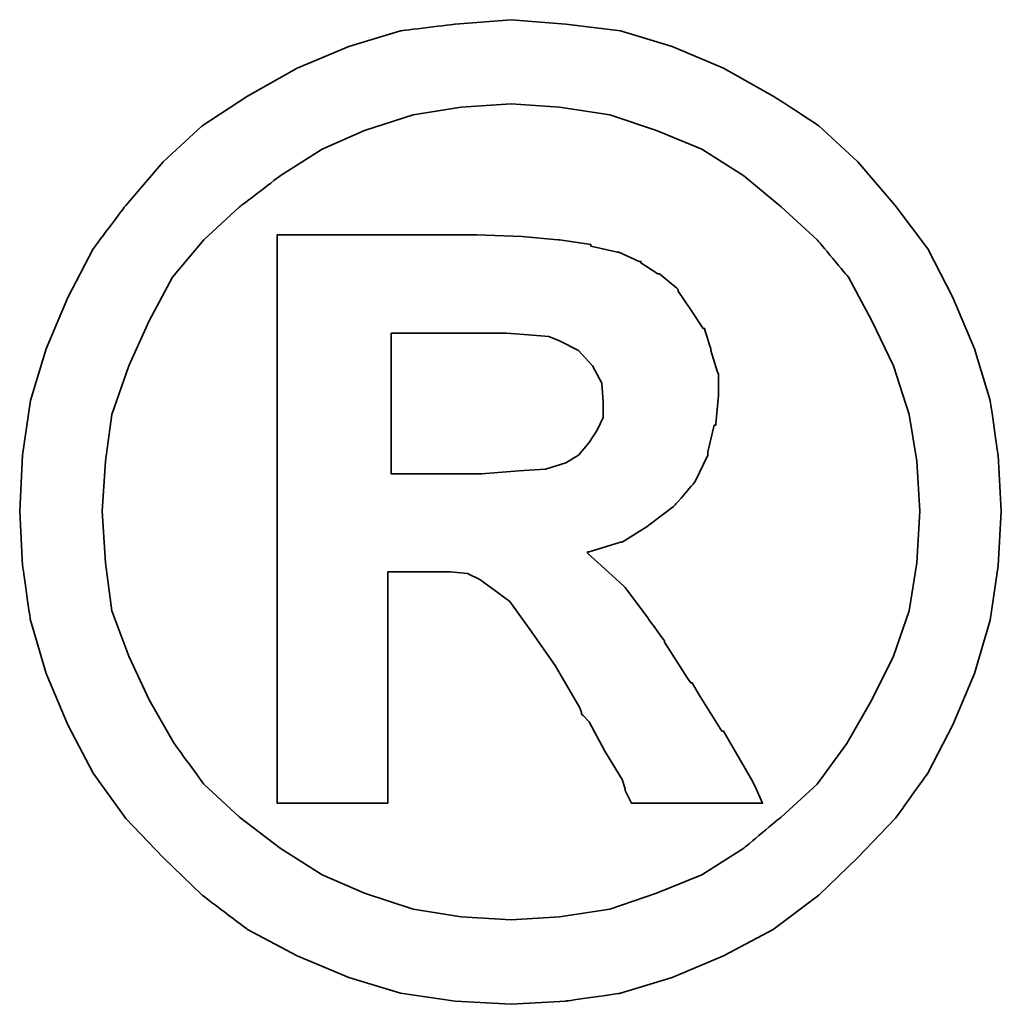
# Model space of a CAD drawing. Header units: millimetres. Extents: x 30 to 793, y 215 to 510.
# Tile 46 of 48: x 683.07 to 686.75, y 310.07 to 313.77. Entities that reach past the tile are written whole.
import ezdxf

# ---------------------------------------------------------------- set-up
doc = ezdxf.new("R2010")
doc.units = ezdxf.units.MM
doc.layers.add('DIM', color=4, linetype='CONTINUOUS')
doc.layers.add('layer 1', color=7, linetype='CONTINUOUS')

# ---------------------------------------------------------------- blocks, each defined once
blk = doc.blocks.new('TBI MOTION logo(完整正式版)')
at = {"layer": 'layer 1', "color": 22, "lineweight": 35}
for points, knots in [([(81.20634, 4.98624), (81.20634, 4.98624), (81.18649, 5.32862), (81.18649, 5.32862), (81.18649, 5.32862), (81.18649, 5.32862), (81.13886, 5.66206), (81.13886, 5.66206), (81.13886, 5.66206), (81.13886, 5.66206), (81.04359, 5.97764), (81.04359, 5.97764), (81.04359, 5.97764), (81.04359, 5.97764), (80.91061, 6.29124), (80.91061, 6.29124), (80.91061, 6.29124), (80.91061, 6.29124), (80.75778, 6.58697), (80.75778, 6.58697), (80.75778, 6.58697), (80.75778, 6.58697), (80.5593, 6.85294), (80.5593, 6.85294), (80.5593, 6.85294), (80.5593, 6.85294), (80.33105, 7.1189), (80.33105, 7.1189), (80.33105, 7.1189), (80.33105, 7.1189), (80.09287, 7.33921), (80.09287, 7.33921), (80.09287, 7.33921), (80.09287, 7.33921), (79.815, 7.51982), (79.815, 7.51982), (79.815, 7.51982), (79.815, 7.51982), (79.51133, 7.69051), (79.51133, 7.69051), (79.51133, 7.69051), (79.51133, 7.69051), (79.19773, 7.8235), (79.19773, 7.8235), (79.19773, 7.8235), (79.19773, 7.8235), (78.88215, 7.91877), (78.88215, 7.91877), (78.88215, 7.91877), (78.88215, 7.91877), (78.54871, 7.95846), (78.54871, 7.95846), (78.54871, 7.95846), (78.54871, 7.95846), (78.21526, 7.98625), (78.21526, 7.98625), (78.21526, 7.98625), (78.21526, 7.98625), (77.87388, 7.95846), (77.87388, 7.95846), (77.87388, 7.95846), (77.87388, 7.95846), (77.54044, 7.91877), (77.54044, 7.91877), (77.54044, 7.91877), (77.54044, 7.91877), (77.22485, 7.8235), (77.22485, 7.8235), (77.22485, 7.8235), (77.22485, 7.8235), (76.91027, 7.69051), (76.91027, 7.69051), (76.91027, 7.69051), (76.91027, 7.69051), (76.6056, 7.51982), (76.6056, 7.51982), (76.6056, 7.51982), (76.6056, 7.51982), (76.32972, 7.33921), (76.32972, 7.33921), (76.32972, 7.33921), (76.32972, 7.33921), (76.09154, 7.1189), (76.09154, 7.1189), (76.09154, 7.1189), (76.09154, 7.1189), (75.86329, 6.85294), (75.86329, 6.85294), (75.86329, 6.85294), (75.86329, 6.85294), (75.66382, 6.58697), (75.66382, 6.58697), (75.66382, 6.58697), (75.66382, 6.58697), (75.51099, 6.29124), (75.51099, 6.29124), (75.51099, 6.29124), (75.51099, 6.29124), (75.37702, 5.97764), (75.37702, 5.97764), (75.37702, 5.97764), (75.37702, 5.97764), (75.28175, 5.66206), (75.28175, 5.66206), (75.28175, 5.66206), (75.28175, 5.66206), (75.23411, 5.32862), (75.23411, 5.32862), (75.23411, 5.32862), (75.23411, 5.32862), (75.21625, 4.98624), (75.21625, 4.98624), (75.21625, 4.98624), (75.21625, 4.98624), (75.23411, 4.6528), (75.23411, 4.6528), (75.23411, 4.6528), (75.23411, 4.6528), (75.28175, 4.32035), (75.28175, 4.32035), (75.28175, 4.32035), (75.28175, 4.32035), (75.37702, 3.99583), (75.37702, 3.99583), (75.37702, 3.99583), (75.37702, 3.99583), (75.51099, 3.68224), (75.51099, 3.68224), (75.51099, 3.68224), (75.51099, 3.68224), (75.66382, 3.38749), (75.66382, 3.38749), (75.66382, 3.38749), (75.66382, 3.38749), (75.86329, 3.10963), (75.86329, 3.10963), (75.86329, 3.10963), (75.86329, 3.10963), (76.09154, 2.87145), (76.09154, 2.87145), (76.09154, 2.87145), (76.09154, 2.87145), (76.32972, 2.6432), (76.32972, 2.6432), (76.32972, 2.6432), (76.32972, 2.6432), (76.6056, 2.43381), (76.6056, 2.43381), (76.6056, 2.43381), (76.6056, 2.43381), (76.91027, 2.27205), (76.91027, 2.27205), (76.91027, 2.27205), (76.91027, 2.27205), (77.22485, 2.13906), (77.22485, 2.13906), (77.22485, 2.13906), (77.22485, 2.13906), (77.54044, 2.0438), (77.54044, 2.0438), (77.54044, 2.0438), (77.54044, 2.0438), (77.87388, 1.99616), (77.87388, 1.99616), (77.87388, 1.99616), (77.87388, 1.99616), (78.21526, 1.97631), (78.21526, 1.97631), (78.21526, 1.97631), (78.21526, 1.97631), (78.54871, 1.99616), (78.54871, 1.99616), (78.54871, 1.99616), (78.54871, 1.99616), (78.88215, 2.0438), (78.88215, 2.0438), (78.88215, 2.0438), (78.88215, 2.0438), (79.19773, 2.13906), (79.19773, 2.13906), (79.19773, 2.13906), (79.19773, 2.13906), (79.51133, 2.27205), (79.51133, 2.27205), (79.51133, 2.27205), (79.51133, 2.27205), (79.815, 2.43381), (79.815, 2.43381), (79.815, 2.43381), (79.815, 2.43381), (80.09287, 2.6432), (80.09287, 2.6432), (80.09287, 2.6432), (80.09287, 2.6432), (80.33105, 2.87145), (80.33105, 2.87145), (80.33105, 2.87145), (80.33105, 2.87145), (80.5593, 3.10963), (80.5593, 3.10963), (80.5593, 3.10963), (80.5593, 3.10963), (80.75778, 3.38749), (80.75778, 3.38749), (80.75778, 3.38749), (80.75778, 3.38749), (80.91061, 3.68224), (80.91061, 3.68224), (80.91061, 3.68224), (80.91061, 3.68224), (81.04359, 3.99583), (81.04359, 3.99583), (81.04359, 3.99583), (81.04359, 3.99583), (81.13886, 4.32035), (81.13886, 4.32035), (81.13886, 4.32035), (81.13886, 4.32035), (81.18649, 4.6528), (81.18649, 4.6528), (81.18649, 4.6528), (81.18649, 4.6528), (81.20634, 4.98624), (81.20634, 4.98624)], [0, 0, 0, 0, 0.0178571, 0.0178571, 0.0178571, 0.0178572, 0.0357143, 0.0357143, 0.0357143, 0.0357143, 0.0535714, 0.0535714, 0.0535714, 0.0535714, 0.0714286, 0.0714286, 0.0714286, 0.0714286, 0.0892857, 0.0892857, 0.0892857, 0.0892857, 0.1071429, 0.1071429, 0.1071429, 0.1071429, 0.125, 0.125, 0.125, 0.125, 0.1428571, 0.1428571, 0.1428571, 0.1428572, 0.1607143, 0.1607143, 0.1607143, 0.1607143, 0.1785714, 0.1785714, 0.1785714, 0.1785714, 0.1964286, 0.1964286, 0.1964286, 0.1964286, 0.2142857, 0.2142857, 0.2142857, 0.2142857, 0.2321429, 0.2321429, 0.2321429, 0.2321429, 0.25, 0.25, 0.25, 0.25, 0.2678571, 0.2678571, 0.2678571, 0.2678572, 0.2857143, 0.2857143, 0.2857143, 0.2857143, 0.3035714, 0.3035714, 0.3035714, 0.3035714, 0.3214286, 0.3214286, 0.3214286, 0.3214286, 0.3392857, 0.3392857, 0.3392857, 0.3392857, 0.3571429, 0.3571429, 0.3571429, 0.3571429, 0.375, 0.375, 0.375, 0.375, 0.3928571, 0.3928571, 0.3928571, 0.3928572, 0.4107143, 0.4107143, 0.4107143, 0.4107143, 0.4285714, 0.4285714, 0.4285714, 0.4285714, 0.4464286, 0.4464286, 0.4464286, 0.4464286, 0.4642857, 0.4642857, 0.4642857, 0.4642857, 0.4821429, 0.4821429, 0.4821429, 0.4821429, 0.5, 0.5, 0.5, 0.5, 0.5178571, 0.5178571, 0.5178571, 0.5178572, 0.5357143, 0.5357143, 0.5357143, 0.5357143, 0.5535714, 0.5535714, 0.5535714, 0.5535714, 0.5714286, 0.5714286, 0.5714286, 0.5714286, 0.5892857, 0.5892857, 0.5892857, 0.5892857, 0.6071429, 0.6071429, 0.6071429, 0.6071429, 0.625, 0.625, 0.625, 0.625, 0.6428571, 0.6428571, 0.6428571, 0.6428572, 0.6607143, 0.6607143, 0.6607143, 0.6607143, 0.6785714, 0.6785714, 0.6785714, 0.6785714, 0.6964286, 0.6964286, 0.6964286, 0.6964286, 0.7142857, 0.7142857, 0.7142857, 0.7142857, 0.7321429, 0.7321429, 0.7321429, 0.7321429, 0.75, 0.75, 0.75, 0.75, 0.7678571, 0.7678571, 0.7678571, 0.7678572, 0.7857143, 0.7857143, 0.7857143, 0.7857143, 0.8035714, 0.8035714, 0.8035714, 0.8035714, 0.8214286, 0.8214286, 0.8214286, 0.8214286, 0.8392857, 0.8392857, 0.8392857, 0.8392857, 0.8571429, 0.8571429, 0.8571429, 0.8571429, 0.875, 0.875, 0.875, 0.875, 0.8928571, 0.8928571, 0.8928571, 0.8928572, 0.9107143, 0.9107143, 0.9107143, 0.9107143, 0.9285714, 0.9285714, 0.9285714, 0.9285714, 0.9464286, 0.9464286, 0.9464286, 0.9464286, 0.9642857, 0.9642857, 0.9642857, 0.9642857, 0.9821429, 0.9821429, 0.9821429, 0.9821429, 1, 1, 1, 1]), ([(80.71014, 4.98624), (80.71014, 4.98624), (80.69129, 5.29091), (80.69129, 5.29091), (80.69129, 5.29091), (80.69129, 5.29091), (80.64464, 5.57672), (80.64464, 5.57672), (80.64464, 5.57672), (80.64464, 5.57672), (80.54937, 5.87245), (80.54937, 5.87245), (80.54937, 5.87245), (80.54937, 5.87245), (80.41639, 6.14833), (80.41639, 6.14833), (80.41639, 6.14833), (80.41639, 6.14833), (80.27349, 6.41429), (80.27349, 6.41429), (80.27349, 6.41429), (80.27349, 6.41429), (80.08295, 6.64255), (80.08295, 6.64255), (80.08295, 6.64255), (80.08295, 6.64255), (79.86264, 6.84301), (79.86264, 6.84301), (79.86264, 6.84301), (79.86264, 6.84301), (79.63439, 7.03355), (79.63439, 7.03355), (79.63439, 7.03355), (79.63439, 7.03355), (79.37835, 7.1963), (79.37835, 7.1963), (79.37835, 7.1963), (79.37835, 7.1963), (79.10246, 7.30944), (79.10246, 7.30944), (79.10246, 7.30944), (79.10246, 7.30944), (78.81665, 7.40471), (78.81665, 7.40471), (78.81665, 7.40471), (78.81665, 7.40471), (78.511, 7.45234), (78.511, 7.45234), (78.511, 7.45234), (78.511, 7.45234), (78.21526, 7.47219), (78.21526, 7.47219), (78.21526, 7.47219), (78.21526, 7.47219), (77.9106, 7.45234), (77.9106, 7.45234), (77.9106, 7.45234), (77.9106, 7.45234), (77.61685, 7.40471), (77.61685, 7.40471), (77.61685, 7.40471), (77.61685, 7.40471), (77.32012, 7.30944), (77.32012, 7.30944), (77.32012, 7.30944), (77.32012, 7.30944), (77.06309, 7.1963), (77.06309, 7.1963), (77.06309, 7.1963), (77.06309, 7.1963), (76.80606, 7.03355), (76.80606, 7.03355), (76.80606, 7.03355), (76.80606, 7.03355), (76.55797, 6.84301), (76.55797, 6.84301), (76.55797, 6.84301), (76.55797, 6.84301), (76.34063, 6.64255), (76.34063, 6.64255), (76.34063, 6.64255), (76.34063, 6.64255), (76.1491, 6.41429), (76.1491, 6.41429), (76.1491, 6.41429), (76.1491, 6.41429), (76.0062, 6.14833), (76.0062, 6.14833), (76.0062, 6.14833), (76.0062, 6.14833), (75.88314, 5.87245), (75.88314, 5.87245), (75.88314, 5.87245), (75.88314, 5.87245), (75.77794, 5.57672), (75.77794, 5.57672), (75.77794, 5.57672), (75.77794, 5.57672), (75.73924, 5.29091), (75.73924, 5.29091), (75.73924, 5.29091), (75.73924, 5.29091), (75.72039, 4.98624), (75.72039, 4.98624), (75.72039, 4.98624), (75.72039, 4.98624), (75.73924, 4.67165), (75.73924, 4.67165), (75.73924, 4.67165), (75.73924, 4.67165), (75.77794, 4.37791), (75.77794, 4.37791), (75.77794, 4.37791), (75.77794, 4.37791), (75.88314, 4.10102), (75.88314, 4.10102), (75.88314, 4.10102), (75.88314, 4.10102), (76.0062, 3.83407), (76.0062, 3.83407), (76.0062, 3.83407), (76.0062, 3.83407), (76.15902, 3.56811), (76.15902, 3.56811), (76.15902, 3.56811), (76.15902, 3.56811), (76.34063, 3.32001), (76.34063, 3.32001), (76.34063, 3.32001), (76.34063, 3.32001), (76.55797, 3.11955), (76.55797, 3.11955), (76.55797, 3.11955), (76.55797, 3.11955), (76.80606, 2.92901), (76.80606, 2.92901), (76.80606, 2.92901), (76.80606, 2.92901), (77.06309, 2.76725), (77.06309, 2.76725), (77.06309, 2.76725), (77.06309, 2.76725), (77.32012, 2.65412), (77.32012, 2.65412), (77.32012, 2.65412), (77.32012, 2.65412), (77.61685, 2.55786), (77.61685, 2.55786), (77.61685, 2.55786), (77.61685, 2.55786), (77.9106, 2.51022), (77.9106, 2.51022), (77.9106, 2.51022), (77.9106, 2.51022), (78.21526, 2.49137), (78.21526, 2.49137), (78.21526, 2.49137), (78.21526, 2.49137), (78.511, 2.51022), (78.511, 2.51022), (78.511, 2.51022), (78.511, 2.51022), (78.81665, 2.55786), (78.81665, 2.55786), (78.81665, 2.55786), (78.81665, 2.55786), (79.10246, 2.65412), (79.10246, 2.65412), (79.10246, 2.65412), (79.10246, 2.65412), (79.37835, 2.76725), (79.37835, 2.76725), (79.37835, 2.76725), (79.37835, 2.76725), (79.63439, 2.92901), (79.63439, 2.92901), (79.63439, 2.92901), (79.63439, 2.92901), (79.86264, 3.11955), (79.86264, 3.11955), (79.86264, 3.11955), (79.86264, 3.11955), (80.08295, 3.32001), (80.08295, 3.32001), (80.08295, 3.32001), (80.08295, 3.32001), (80.26356, 3.56811), (80.26356, 3.56811), (80.26356, 3.56811), (80.26356, 3.56811), (80.41639, 3.83407), (80.41639, 3.83407), (80.41639, 3.83407), (80.41639, 3.83407), (80.54937, 4.10102), (80.54937, 4.10102), (80.54937, 4.10102), (80.54937, 4.10102), (80.64464, 4.37791), (80.64464, 4.37791), (80.64464, 4.37791), (80.64464, 4.37791), (80.69129, 4.67165), (80.69129, 4.67165), (80.69129, 4.67165), (80.69129, 4.67165), (80.71014, 4.98624), (80.71014, 4.98624)], [0, 0, 0, 0, 0.0192308, 0.0192308, 0.0192308, 0.0192308, 0.0384615, 0.0384615, 0.0384615, 0.0384615, 0.0576923, 0.0576923, 0.0576923, 0.0576923, 0.0769231, 0.0769231, 0.0769231, 0.0769231, 0.0961538, 0.0961538, 0.0961538, 0.0961539, 0.1153846, 0.1153846, 0.1153846, 0.1153846, 0.1346154, 0.1346154, 0.1346154, 0.1346154, 0.1538462, 0.1538462, 0.1538462, 0.1538462, 0.1730769, 0.1730769, 0.1730769, 0.1730769, 0.1923077, 0.1923077, 0.1923077, 0.1923077, 0.2115385, 0.2115385, 0.2115385, 0.2115385, 0.2307692, 0.2307692, 0.2307692, 0.2307692, 0.25, 0.25, 0.25, 0.25, 0.2692308, 0.2692308, 0.2692308, 0.2692308, 0.2884615, 0.2884615, 0.2884615, 0.2884615, 0.3076923, 0.3076923, 0.3076923, 0.3076923, 0.3269231, 0.3269231, 0.3269231, 0.3269231, 0.3461538, 0.3461538, 0.3461538, 0.3461539, 0.3653846, 0.3653846, 0.3653846, 0.3653846, 0.3846154, 0.3846154, 0.3846154, 0.3846154, 0.4038462, 0.4038462, 0.4038462, 0.4038462, 0.4230769, 0.4230769, 0.4230769, 0.4230769, 0.4423077, 0.4423077, 0.4423077, 0.4423077, 0.4615385, 0.4615385, 0.4615385, 0.4615385, 0.4807692, 0.4807692, 0.4807692, 0.4807692, 0.5, 0.5, 0.5, 0.5, 0.5192308, 0.5192308, 0.5192308, 0.5192308, 0.5384615, 0.5384615, 0.5384615, 0.5384615, 0.5576923, 0.5576923, 0.5576923, 0.5576923, 0.5769231, 0.5769231, 0.5769231, 0.5769231, 0.5961538, 0.5961538, 0.5961538, 0.5961539, 0.6153846, 0.6153846, 0.6153846, 0.6153846, 0.6346154, 0.6346154, 0.6346154, 0.6346154, 0.6538462, 0.6538462, 0.6538462, 0.6538462, 0.6730769, 0.6730769, 0.6730769, 0.6730769, 0.6923077, 0.6923077, 0.6923077, 0.6923077, 0.7115385, 0.7115385, 0.7115385, 0.7115385, 0.7307692, 0.7307692, 0.7307692, 0.7307692, 0.75, 0.75, 0.75, 0.75, 0.7692308, 0.7692308, 0.7692308, 0.7692308, 0.7884615, 0.7884615, 0.7884615, 0.7884615, 0.8076923, 0.8076923, 0.8076923, 0.8076923, 0.8269231, 0.8269231, 0.8269231, 0.8269231, 0.8461538, 0.8461538, 0.8461538, 0.8461539, 0.8653846, 0.8653846, 0.8653846, 0.8653846, 0.8846154, 0.8846154, 0.8846154, 0.8846154, 0.9038462, 0.9038462, 0.9038462, 0.9038462, 0.9230769, 0.9230769, 0.9230769, 0.9230769, 0.9423077, 0.9423077, 0.9423077, 0.9423077, 0.9615385, 0.9615385, 0.9615385, 0.9615385, 0.9807692, 0.9807692, 0.9807692, 0.9807692, 1, 1, 1, 1]), ([(76.78721, 3.2823), (76.78721, 3.2823), (76.78721, 3.32001), (76.78721, 3.32001), (76.78721, 3.32001), (76.78721, 3.32001), (76.78721, 3.42422), (76.78721, 3.42422), (76.78721, 3.42422), (76.78721, 3.42422), (76.78721, 3.59689), (76.78721, 3.59689), (76.78721, 3.59689), (76.78721, 3.59689), (76.78721, 3.80529), (76.78721, 3.80529), (76.78721, 3.80529), (76.78721, 3.80529), (76.78721, 4.0524), (76.78721, 4.0524), (76.78721, 4.0524), (76.78721, 4.0524), (76.78721, 4.32035), (76.78721, 4.32035), (76.78721, 4.32035), (76.78721, 4.32035), (76.78721, 4.92868), (76.78721, 4.92868), (76.78721, 4.92868), (76.78721, 4.92868), (76.78721, 5.53801), (76.78721, 5.53801), (76.78721, 5.53801), (76.78721, 5.53801), (76.78721, 5.82482), (76.78721, 5.82482), (76.78721, 5.82482), (76.78721, 5.82482), (76.78721, 6.07291), (76.78721, 6.07291), (76.78721, 6.07291), (76.78721, 6.07291), (76.78721, 6.30017), (76.78721, 6.30017), (76.78721, 6.30017), (76.78721, 6.30017), (76.78721, 6.45399), (76.78721, 6.45399), (76.78721, 6.45399), (76.78721, 6.45399), (76.78721, 6.5572), (76.78721, 6.5572), (76.78721, 6.5572), (76.78721, 6.5572), (76.78721, 6.59689), (76.78721, 6.59689), (76.78721, 6.59689), (76.78721, 6.59689), (76.78721, 6.67232), (76.78721, 6.67232), (76.78721, 6.67232), (76.78721, 6.67232), (76.8537, 6.67232), (76.8537, 6.67232), (76.8537, 6.67232), (76.8537, 6.67232), (76.87355, 6.67232), (76.87355, 6.67232), (76.87355, 6.67232), (76.87355, 6.67232), (76.91027, 6.67232), (76.91027, 6.67232), (76.91027, 6.67232), (76.91027, 6.67232), (77.04424, 6.67232), (77.04424, 6.67232), (77.04424, 6.67232), (77.04424, 6.67232), (77.22485, 6.67232), (77.22485, 6.67232), (77.22485, 6.67232), (77.22485, 6.67232), (77.43524, 6.67232), (77.43524, 6.67232), (77.43524, 6.67232), (77.43524, 6.67232), (77.65357, 6.67232), (77.65357, 6.67232), (77.65357, 6.67232), (77.65357, 6.67232), (77.82625, 6.67232), (77.82625, 6.67232), (77.82625, 6.67232), (77.82625, 6.67232), (77.94037, 6.67232), (77.94037, 6.67232), (77.94037, 6.67232), (77.94037, 6.67232), (77.97709, 6.67232), (77.97709, 6.67232), (77.97709, 6.67232), (77.97709, 6.67232), (77.99694, 6.67232), (77.99694, 6.67232), (77.99694, 6.67232), (77.99694, 6.67232), (78.00686, 6.67232), (78.00686, 6.67232), (78.00686, 6.67232), (78.00686, 6.67232), (78.28275, 6.6624), (78.28275, 6.6624), (78.28275, 6.6624), (78.28275, 6.6624), (78.50107, 6.64255), (78.50107, 6.64255), (78.50107, 6.64255), (78.50107, 6.64255), (78.511, 6.64255), (78.511, 6.64255), (78.511, 6.64255), (78.511, 6.64255), (78.70154, 6.61476), (78.70154, 6.61476), (78.70154, 6.61476), (78.70154, 6.61476), (78.70154, 6.60483), (78.70154, 6.60483), (78.70154, 6.60483), (78.70154, 6.60483), (78.86429, 6.56713), (78.86429, 6.56713), (78.86429, 6.56713), (78.86429, 6.56713), (78.87223, 6.56713), (78.87223, 6.56713), (78.87223, 6.56713), (78.87223, 6.56713), (78.99727, 6.51056), (78.99727, 6.51056), (78.99727, 6.51056), (78.99727, 6.51056), (79.00719, 6.51056), (79.00719, 6.51056), (79.00719, 6.51056), (79.00719, 6.51056), (79.00719, 6.50162), (79.00719, 6.50162), (79.00719, 6.50162), (79.00719, 6.50162), (79.1104, 6.43415), (79.1104, 6.43415), (79.1104, 6.43415), (79.1104, 6.43415), (79.12132, 6.43415), (79.12132, 6.43415), (79.12132, 6.43415), (79.12132, 6.43415), (79.22552, 6.34781), (79.22552, 6.34781), (79.22552, 6.34781), (79.22552, 6.34781), (79.23544, 6.33888), (79.23544, 6.33888), (79.23544, 6.33888), (79.23544, 6.33888), (79.23544, 6.32895), (79.23544, 6.32895), (79.23544, 6.32895), (79.23544, 6.32895), (79.31087, 6.21483), (79.31087, 6.21483), (79.31087, 6.21483), (79.31087, 6.21483), (79.38629, 6.1007), (79.38629, 6.1007), (79.38629, 6.1007), (79.38629, 6.1007), (79.3972, 6.1007), (79.3972, 6.1007), (79.3972, 6.1007), (79.3972, 6.1007), (79.3972, 6.09078), (79.3972, 6.09078), (79.3972, 6.09078), (79.3972, 6.09078), (79.43392, 5.97764), (79.43392, 5.97764), (79.43392, 5.97764), (79.43392, 5.97764), (79.43392, 5.96772), (79.43392, 5.96772), (79.43392, 5.96772), (79.43392, 5.96772), (79.47362, 5.83474), (79.47362, 5.83474), (79.47362, 5.83474), (79.47362, 5.83474), (79.48156, 5.82482), (79.48156, 5.82482), (79.48156, 5.82482), (79.48156, 5.82482), (79.48156, 5.69977), (79.48156, 5.69977), (79.48156, 5.69977), (79.48156, 5.69977), (79.48156, 5.69183), (79.48156, 5.69183), (79.48156, 5.69183), (79.48156, 5.69183), (79.4637, 5.51915), (79.4637, 5.51915), (79.4637, 5.51915), (79.4637, 5.51915), (79.4637, 5.51122), (79.4637, 5.51122), (79.4637, 5.51122), (79.4637, 5.51122), (79.45377, 5.51122), (79.45377, 5.51122), (79.45377, 5.51122), (79.45377, 5.51122), (79.41507, 5.34847), (79.41507, 5.34847), (79.41507, 5.34847), (79.41507, 5.34847), (79.41507, 5.33854), (79.41507, 5.33854), (79.41507, 5.33854), (79.41507, 5.33854), (79.41507, 5.32862), (79.41507, 5.32862), (79.41507, 5.32862), (79.41507, 5.32862), (79.33865, 5.16785), (79.33865, 5.16785), (79.33865, 5.16785), (79.33865, 5.16785), (79.33071, 5.15693), (79.33071, 5.15693), (79.33071, 5.15693), (79.33071, 5.15693), (79.2156, 5.02495), (79.2156, 5.02495), (79.2156, 5.02495), (79.2156, 5.02495), (79.20567, 5.01502), (79.20567, 5.01502), (79.20567, 5.01502), (79.20567, 5.01502), (79.05483, 4.89991), (79.05483, 4.89991), (79.05483, 4.89991), (79.05483, 4.89991), (79.04491, 4.89197), (79.04491, 4.89197), (79.04491, 4.89197), (79.04491, 4.89197), (78.89208, 4.7967), (78.89208, 4.7967), (78.89208, 4.7967), (78.89208, 4.7967), (78.88215, 4.7967), (78.88215, 4.7967), (78.88215, 4.7967), (78.88215, 4.7967), (78.69161, 4.73913), (78.69161, 4.73913), (78.69161, 4.73913), (78.69161, 4.73913), (78.68169, 4.73913), (78.68169, 4.73913), (78.68169, 4.73913), (78.68169, 4.73913), (78.68169, 4.72921), (78.68169, 4.72921), (78.68169, 4.72921), (78.68169, 4.72921), (78.78688, 4.63394), (78.78688, 4.63394), (78.78688, 4.63394), (78.78688, 4.63394), (78.902, 4.52875), (78.902, 4.52875), (78.902, 4.52875), (78.902, 4.52875), (78.91093, 4.52081), (78.91093, 4.52081), (78.91093, 4.52081), (78.91093, 4.52081), (79.02506, 4.36798), (79.02506, 4.36798), (79.02506, 4.36798), (79.02506, 4.36798), (79.1501, 4.1953), (79.1501, 4.1953), (79.1501, 4.1953), (79.1501, 4.1953), (79.1501, 4.18736), (79.1501, 4.18736), (79.1501, 4.18736), (79.1501, 4.18736), (79.29201, 3.96705), (79.29201, 3.96705), (79.29201, 3.96705), (79.29201, 3.96705), (79.31087, 3.93828), (79.31087, 3.93828), (79.31087, 3.93828), (79.31087, 3.93828), (79.32079, 3.93828), (79.32079, 3.93828), (79.32079, 3.93828), (79.32079, 3.93828), (79.3585, 3.87178), (79.3585, 3.87178), (79.3585, 3.87178), (79.3585, 3.87178), (79.50141, 3.64353), (79.50141, 3.64353), (79.50141, 3.64353), (79.50141, 3.64353), (79.51133, 3.64353), (79.51133, 3.64353), (79.51133, 3.64353), (79.51133, 3.64353), (79.64431, 3.41528), (79.64431, 3.41528), (79.64431, 3.41528), (79.64431, 3.41528), (79.68202, 3.3478), (79.68202, 3.3478), (79.68202, 3.3478), (79.68202, 3.3478), (79.70187, 3.31009), (79.70187, 3.31009), (79.70187, 3.31009), (79.70187, 3.31009), (79.7495, 3.2049), (79.7495, 3.2049), (79.7495, 3.2049), (79.7495, 3.2049), (79.64431, 3.2049), (79.64431, 3.2049), (79.64431, 3.2049), (79.64431, 3.2049), (79.62546, 3.2049), (79.62546, 3.2049), (79.62546, 3.2049), (79.62546, 3.2049), (79.53912, 3.2049), (79.53912, 3.2049), (79.53912, 3.2049), (79.53912, 3.2049), (79.31087, 3.2049), (79.31087, 3.2049), (79.31087, 3.2049), (79.31087, 3.2049), (79.08262, 3.2049), (79.08262, 3.2049), (79.08262, 3.2049), (79.08262, 3.2049), (79.00719, 3.2049), (79.00719, 3.2049), (79.00719, 3.2049), (79.00719, 3.2049), (78.98735, 3.2049), (78.98735, 3.2049), (78.98735, 3.2049), (78.98735, 3.2049), (78.94964, 3.2049), (78.94964, 3.2049), (78.94964, 3.2049), (78.94964, 3.2049), (78.92979, 3.24459), (78.92979, 3.24459), (78.92979, 3.24459), (78.92979, 3.24459), (78.91093, 3.2823), (78.91093, 3.2823), (78.91093, 3.2823), (78.91093, 3.2823), (78.91093, 3.29223), (78.91093, 3.29223), (78.91093, 3.29223), (78.91093, 3.29223), (78.89208, 3.3478), (78.89208, 3.3478), (78.89208, 3.3478), (78.89208, 3.3478), (78.78688, 3.52048), (78.78688, 3.52048), (78.78688, 3.52048), (78.78688, 3.52048), (78.69161, 3.7001), (78.69161, 3.7001), (78.69161, 3.7001), (78.69161, 3.7001), (78.6539, 3.7388), (78.6539, 3.7388), (78.6539, 3.7388), (78.6539, 3.7388), (78.64398, 3.74873), (78.64398, 3.74873), (78.64398, 3.74873), (78.64398, 3.74873), (78.64398, 3.75766), (78.64398, 3.75766), (78.64398, 3.75766), (78.64398, 3.75766), (78.63405, 3.78644), (78.63405, 3.78644), (78.63405, 3.78644), (78.63405, 3.78644), (78.48321, 4.04347), (78.48321, 4.04347), (78.48321, 4.04347), (78.48321, 4.04347), (78.33038, 4.2618), (78.33038, 4.2618), (78.33038, 4.2618), (78.33038, 4.2618), (78.20732, 4.43447), (78.20732, 4.43447), (78.20732, 4.43447), (78.20732, 4.43447), (78.09221, 4.52081), (78.09221, 4.52081), (78.09221, 4.52081), (78.09221, 4.52081), (78.02472, 4.56845), (78.02472, 4.56845), (78.02472, 4.56845), (78.02472, 4.56845), (77.9493, 4.60616), (77.9493, 4.60616), (77.9493, 4.60616), (77.9493, 4.60616), (77.8451, 4.61608), (77.8451, 4.61608), (77.8451, 4.61608), (77.8451, 4.61608), (77.71113, 4.61608), (77.71113, 4.61608), (77.71113, 4.61608), (77.71113, 4.61608), (77.69128, 4.61608), (77.69128, 4.61608), (77.69128, 4.61608), (77.69128, 4.61608), (77.67342, 4.61608), (77.67342, 4.61608), (77.67342, 4.61608), (77.67342, 4.61608), (77.5583, 4.61608), (77.5583, 4.61608), (77.5583, 4.61608), (77.5583, 4.61608), (77.46303, 4.61608), (77.46303, 4.61608), (77.46303, 4.61608), (77.46303, 4.61608), (77.46303, 4.54761), (77.46303, 4.54761), (77.46303, 4.54761), (77.46303, 4.54761), (77.46303, 4.47318), (77.46303, 4.47318), (77.46303, 4.47318), (77.46303, 4.47318), (77.46303, 4.24294), (77.46303, 4.24294), (77.46303, 4.24294), (77.46303, 4.24294), (77.46303, 3.99583), (77.46303, 3.99583), (77.46303, 3.99583), (77.46303, 3.99583), (77.46303, 3.72888), (77.46303, 3.72888), (77.46303, 3.72888), (77.46303, 3.72888), (77.46303, 3.51055), (77.46303, 3.51055), (77.46303, 3.51055), (77.46303, 3.51055), (77.46303, 3.42422), (77.46303, 3.42422), (77.46303, 3.42422), (77.46303, 3.42422), (77.46303, 3.35773), (77.46303, 3.35773), (77.46303, 3.35773), (77.46303, 3.35773), (77.46303, 3.30017), (77.46303, 3.30017), (77.46303, 3.30017), (77.46303, 3.30017), (77.46303, 3.2823), (77.46303, 3.2823), (77.46303, 3.2823), (77.46303, 3.2823), (77.46303, 3.2049), (77.46303, 3.2049), (77.46303, 3.2049), (77.46303, 3.2049), (77.39753, 3.2049), (77.39753, 3.2049), (77.39753, 3.2049), (77.39753, 3.2049), (77.37768, 3.2049), (77.37768, 3.2049), (77.37768, 3.2049), (77.37768, 3.2049), (77.32012, 3.2049), (77.32012, 3.2049), (77.32012, 3.2049), (77.32012, 3.2049), (77.12165, 3.2049), (77.12165, 3.2049), (77.12165, 3.2049), (77.12165, 3.2049), (76.94897, 3.2049), (76.94897, 3.2049), (76.94897, 3.2049), (76.94897, 3.2049), (76.8924, 3.2049), (76.8924, 3.2049), (76.8924, 3.2049), (76.8924, 3.2049), (76.8537, 3.2049), (76.8537, 3.2049), (76.8537, 3.2049), (76.8537, 3.2049), (76.78721, 3.2049), (76.78721, 3.2049), (76.78721, 3.2049), (76.78721, 3.2049), (76.78721, 3.2823), (76.78721, 3.2823)], [0, 0, 0, 0, 0.0074074, 0.0074074, 0.0074074, 0.0074074, 0.0148148, 0.0148148, 0.0148148, 0.0148148, 0.0222222, 0.0222222, 0.0222222, 0.0222222, 0.0296296, 0.0296296, 0.0296296, 0.0296296, 0.037037, 0.037037, 0.037037, 0.037037, 0.0444444, 0.0444444, 0.0444444, 0.0444445, 0.0518519, 0.0518519, 0.0518519, 0.0518519, 0.0592593, 0.0592593, 0.0592593, 0.0592593, 0.0666667, 0.0666667, 0.0666667, 0.0666667, 0.0740741, 0.0740741, 0.0740741, 0.0740741, 0.0814815, 0.0814815, 0.0814815, 0.0814815, 0.0888889, 0.0888889, 0.0888889, 0.0888889, 0.0962963, 0.0962963, 0.0962963, 0.0962963, 0.1037037, 0.1037037, 0.1037037, 0.1037037, 0.1111111, 0.1111111, 0.1111111, 0.1111111, 0.1185185, 0.1185185, 0.1185185, 0.1185185, 0.1259259, 0.1259259, 0.1259259, 0.1259259, 0.1333333, 0.1333333, 0.1333333, 0.1333333, 0.1407407, 0.1407407, 0.1407407, 0.1407408, 0.1481481, 0.1481481, 0.1481481, 0.1481482, 0.1555556, 0.1555556, 0.1555556, 0.1555556, 0.162963, 0.162963, 0.162963, 0.162963, 0.1703704, 0.1703704, 0.1703704, 0.1703704, 0.1777778, 0.1777778, 0.1777778, 0.1777778, 0.1851852, 0.1851852, 0.1851852, 0.1851852, 0.1925926, 0.1925926, 0.1925926, 0.1925926, 0.2, 0.2, 0.2, 0.2, 0.2074074, 0.2074074, 0.2074074, 0.2074074, 0.2148148, 0.2148148, 0.2148148, 0.2148148, 0.2222222, 0.2222222, 0.2222222, 0.2222222, 0.2296296, 0.2296296, 0.2296296, 0.2296296, 0.237037, 0.237037, 0.237037, 0.237037, 0.2444444, 0.2444444, 0.2444444, 0.2444445, 0.2518519, 0.2518519, 0.2518519, 0.2518519, 0.2592593, 0.2592593, 0.2592593, 0.2592593, 0.2666667, 0.2666667, 0.2666667, 0.2666667, 0.2740741, 0.2740741, 0.2740741, 0.2740741, 0.2814815, 0.2814815, 0.2814815, 0.2814815, 0.2888889, 0.2888889, 0.2888889, 0.2888889, 0.2962963, 0.2962963, 0.2962963, 0.2962963, 0.3037037, 0.3037037, 0.3037037, 0.3037037, 0.3111111, 0.3111111, 0.3111111, 0.3111111, 0.3185185, 0.3185185, 0.3185185, 0.3185185, 0.3259259, 0.3259259, 0.3259259, 0.3259259, 0.3333333, 0.3333333, 0.3333333, 0.3333333, 0.3407407, 0.3407407, 0.3407407, 0.3407408, 0.3481481, 0.3481481, 0.3481481, 0.3481482, 0.3555556, 0.3555556, 0.3555556, 0.3555556, 0.362963, 0.362963, 0.362963, 0.362963, 0.3703704, 0.3703704, 0.3703704, 0.3703704, 0.3777778, 0.3777778, 0.3777778, 0.3777778, 0.3851852, 0.3851852, 0.3851852, 0.3851852, 0.3925926, 0.3925926, 0.3925926, 0.3925926, 0.4, 0.4, 0.4, 0.4, 0.4074074, 0.4074074, 0.4074074, 0.4074074, 0.4148148, 0.4148148, 0.4148148, 0.4148148, 0.4222222, 0.4222222, 0.4222222, 0.4222222, 0.4296296, 0.4296296, 0.4296296, 0.4296296, 0.437037, 0.437037, 0.437037, 0.437037, 0.4444444, 0.4444444, 0.4444444, 0.4444445, 0.4518519, 0.4518519, 0.4518519, 0.4518519, 0.4592593, 0.4592593, 0.4592593, 0.4592593, 0.4666667, 0.4666667, 0.4666667, 0.4666667, 0.4740741, 0.4740741, 0.4740741, 0.4740741, 0.4814815, 0.4814815, 0.4814815, 0.4814815, 0.4888889, 0.4888889, 0.4888889, 0.4888889, 0.4962963, 0.4962963, 0.4962963, 0.4962963, 0.5037037, 0.5037037, 0.5037037, 0.5037037, 0.5111111, 0.5111111, 0.5111111, 0.5111111, 0.5185185, 0.5185185, 0.5185185, 0.5185185, 0.5259259, 0.5259259, 0.5259259, 0.5259259, 0.5333333, 0.5333333, 0.5333333, 0.5333333, 0.5407407, 0.5407407, 0.5407407, 0.5407408, 0.5481481, 0.5481481, 0.5481481, 0.5481482, 0.5555556, 0.5555556, 0.5555556, 0.5555556, 0.562963, 0.562963, 0.562963, 0.562963, 0.5703704, 0.5703704, 0.5703704, 0.5703704, 0.5777778, 0.5777778, 0.5777778, 0.5777778, 0.5851852, 0.5851852, 0.5851852, 0.5851852, 0.5925926, 0.5925926, 0.5925926, 0.5925926, 0.6, 0.6, 0.6, 0.6, 0.6074074, 0.6074074, 0.6074074, 0.6074074, 0.6148148, 0.6148148, 0.6148148, 0.6148148, 0.6222222, 0.6222222, 0.6222222, 0.6222222, 0.6296296, 0.6296296, 0.6296296, 0.6296296, 0.637037, 0.637037, 0.637037, 0.637037, 0.6444444, 0.6444444, 0.6444444, 0.6444445, 0.6518519, 0.6518519, 0.6518519, 0.6518519, 0.6592593, 0.6592593, 0.6592593, 0.6592593, 0.6666667, 0.6666667, 0.6666667, 0.6666667, 0.6740741, 0.6740741, 0.6740741, 0.6740741, 0.6814815, 0.6814815, 0.6814815, 0.6814815, 0.6888889, 0.6888889, 0.6888889, 0.6888889, 0.6962963, 0.6962963, 0.6962963, 0.6962963, 0.7037037, 0.7037037, 0.7037037, 0.7037037, 0.7111111, 0.7111111, 0.7111111, 0.7111111, 0.7185185, 0.7185185, 0.7185185, 0.7185185, 0.7259259, 0.7259259, 0.7259259, 0.7259259, 0.7333333, 0.7333333, 0.7333333, 0.7333333, 0.7407407, 0.7407407, 0.7407407, 0.7407408, 0.7481481, 0.7481481, 0.7481481, 0.7481482, 0.7555556, 0.7555556, 0.7555556, 0.7555556, 0.762963, 0.762963, 0.762963, 0.762963, 0.7703704, 0.7703704, 0.7703704, 0.7703704, 0.7777778, 0.7777778, 0.7777778, 0.7777778, 0.7851852, 0.7851852, 0.7851852, 0.7851852, 0.7925926, 0.7925926, 0.7925926, 0.7925926, 0.8, 0.8, 0.8, 0.8, 0.8074074, 0.8074074, 0.8074074, 0.8074074, 0.8148148, 0.8148148, 0.8148148, 0.8148148, 0.8222222, 0.8222222, 0.8222222, 0.8222222, 0.8296296, 0.8296296, 0.8296296, 0.8296296, 0.837037, 0.837037, 0.837037, 0.837037, 0.8444444, 0.8444444, 0.8444444, 0.8444445, 0.8518519, 0.8518519, 0.8518519, 0.8518519, 0.8592593, 0.8592593, 0.8592593, 0.8592593, 0.8666667, 0.8666667, 0.8666667, 0.8666667, 0.8740741, 0.8740741, 0.8740741, 0.8740741, 0.8814815, 0.8814815, 0.8814815, 0.8814815, 0.8888889, 0.8888889, 0.8888889, 0.8888889, 0.8962963, 0.8962963, 0.8962963, 0.8962963, 0.9037037, 0.9037037, 0.9037037, 0.9037037, 0.9111111, 0.9111111, 0.9111111, 0.9111111, 0.9185185, 0.9185185, 0.9185185, 0.9185185, 0.9259259, 0.9259259, 0.9259259, 0.9259259, 0.9333333, 0.9333333, 0.9333333, 0.9333333, 0.9407407, 0.9407407, 0.9407407, 0.9407408, 0.9481481, 0.9481481, 0.9481481, 0.9481482, 0.9555556, 0.9555556, 0.9555556, 0.9555556, 0.962963, 0.962963, 0.962963, 0.962963, 0.9703704, 0.9703704, 0.9703704, 0.9703704, 0.9777778, 0.9777778, 0.9777778, 0.9777778, 0.9851852, 0.9851852, 0.9851852, 0.9851852, 0.9925926, 0.9925926, 0.9925926, 0.9925926, 1, 1, 1, 1]), ([(77.48288, 6.07291), (77.48288, 6.07291), (77.48288, 5.99551), (77.48288, 5.99551), (77.48288, 5.99551), (77.48288, 5.99551), (77.48288, 5.82482), (77.48288, 5.82482), (77.48288, 5.82482), (77.48288, 5.82482), (77.48288, 5.63328), (77.48288, 5.63328), (77.48288, 5.63328), (77.48288, 5.63328), (77.48288, 5.46358), (77.48288, 5.46358), (77.48288, 5.46358), (77.48288, 5.46358), (77.48288, 5.29091), (77.48288, 5.29091), (77.48288, 5.29091), (77.48288, 5.29091), (77.48288, 5.21449), (77.48288, 5.21449), (77.48288, 5.21449), (77.48288, 5.21449), (77.50074, 5.21449), (77.50074, 5.21449), (77.50074, 5.21449), (77.50074, 5.21449), (77.71113, 5.21449), (77.71113, 5.21449), (77.71113, 5.21449), (77.71113, 5.21449), (77.94037, 5.21449), (77.94037, 5.21449), (77.94037, 5.21449), (77.94037, 5.21449), (78.01579, 5.21449), (78.01579, 5.21449), (78.01579, 5.21449), (78.01579, 5.21449), (78.03465, 5.21449), (78.03465, 5.21449), (78.03465, 5.21449), (78.03465, 5.21449), (78.2629, 5.23335), (78.2629, 5.23335), (78.2629, 5.23335), (78.2629, 5.23335), (78.42565, 5.24327), (78.42565, 5.24327), (78.42565, 5.24327), (78.42565, 5.24327), (78.54871, 5.28098), (78.54871, 5.28098), (78.54871, 5.28098), (78.54871, 5.28098), (78.62611, 5.32862), (78.62611, 5.32862), (78.62611, 5.32862), (78.62611, 5.32862), (78.69161, 5.40503), (78.69161, 5.40503), (78.69161, 5.40503), (78.69161, 5.40503), (78.73925, 5.48145), (78.73925, 5.48145), (78.73925, 5.48145), (78.73925, 5.48145), (78.77696, 5.55885), (78.77696, 5.55885), (78.77696, 5.55885), (78.77696, 5.55885), (78.77696, 5.65214), (78.77696, 5.65214), (78.77696, 5.65214), (78.77696, 5.65214), (78.76902, 5.76726), (78.76902, 5.76726), (78.76902, 5.76726), (78.76902, 5.76726), (78.71146, 5.87245), (78.71146, 5.87245), (78.71146, 5.87245), (78.71146, 5.87245), (78.62611, 5.96772), (78.62611, 5.96772), (78.62611, 5.96772), (78.62611, 5.96772), (78.511, 6.02528), (78.511, 6.02528), (78.511, 6.02528), (78.511, 6.02528), (78.44451, 6.05306), (78.44451, 6.05306), (78.44451, 6.05306), (78.44451, 6.05306), (78.32046, 6.06299), (78.32046, 6.06299), (78.32046, 6.06299), (78.32046, 6.06299), (78.18748, 6.07291), (78.18748, 6.07291), (78.18748, 6.07291), (78.18748, 6.07291), (77.99694, 6.07291), (77.99694, 6.07291), (77.99694, 6.07291), (77.99694, 6.07291), (77.97709, 6.07291), (77.97709, 6.07291), (77.97709, 6.07291), (77.97709, 6.07291), (77.90167, 6.07291), (77.90167, 6.07291), (77.90167, 6.07291), (77.90167, 6.07291), (77.69128, 6.07291), (77.69128, 6.07291), (77.69128, 6.07291), (77.69128, 6.07291), (77.50074, 6.07291), (77.50074, 6.07291), (77.50074, 6.07291), (77.50074, 6.07291), (77.48288, 6.07291), (77.48288, 6.07291)], [0, 0, 0, 0, 0.03125, 0.03125, 0.03125, 0.03125, 0.0625, 0.0625, 0.0625, 0.0625, 0.09375, 0.09375, 0.09375, 0.09375, 0.125, 0.125, 0.125, 0.125, 0.15625, 0.15625, 0.15625, 0.15625, 0.1875, 0.1875, 0.1875, 0.1875, 0.21875, 0.21875, 0.21875, 0.21875, 0.25, 0.25, 0.25, 0.25, 0.28125, 0.28125, 0.28125, 0.28125, 0.3125, 0.3125, 0.3125, 0.3125, 0.34375, 0.34375, 0.34375, 0.34375, 0.375, 0.375, 0.375, 0.375, 0.40625, 0.40625, 0.40625, 0.40625, 0.4375, 0.4375, 0.4375, 0.4375, 0.46875, 0.46875, 0.46875, 0.46875, 0.5, 0.5, 0.5, 0.5, 0.53125, 0.53125, 0.53125, 0.53125, 0.5625, 0.5625, 0.5625, 0.5625, 0.59375, 0.59375, 0.59375, 0.59375, 0.625, 0.625, 0.625, 0.625, 0.65625, 0.65625, 0.65625, 0.65625, 0.6875, 0.6875, 0.6875, 0.6875, 0.71875, 0.71875, 0.71875, 0.71875, 0.75, 0.75, 0.75, 0.75, 0.78125, 0.78125, 0.78125, 0.78125, 0.8125, 0.8125, 0.8125, 0.8125, 0.84375, 0.84375, 0.84375, 0.84375, 0.875, 0.875, 0.875, 0.875, 0.90625, 0.90625, 0.90625, 0.90625, 0.9375, 0.9375, 0.9375, 0.9375, 0.96875, 0.96875, 0.96875, 0.96875, 1, 1, 1, 1])]:
    blk.add_open_spline(points, degree=3, knots=knots, dxfattribs=at)

msp = doc.modelspace()

# ---------------------------------------------------------------- block references
at = {"layer": 'DIM', "color": 7, "xscale": 0.6147305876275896, "yscale": 0.6147305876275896, "zscale": 0.6147305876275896}
msp.add_blockref('TBI MOTION logo(完整正式版)', (636.8275, 308.8589), dxfattribs=at)

doc.saveas('drawing.dxf')
